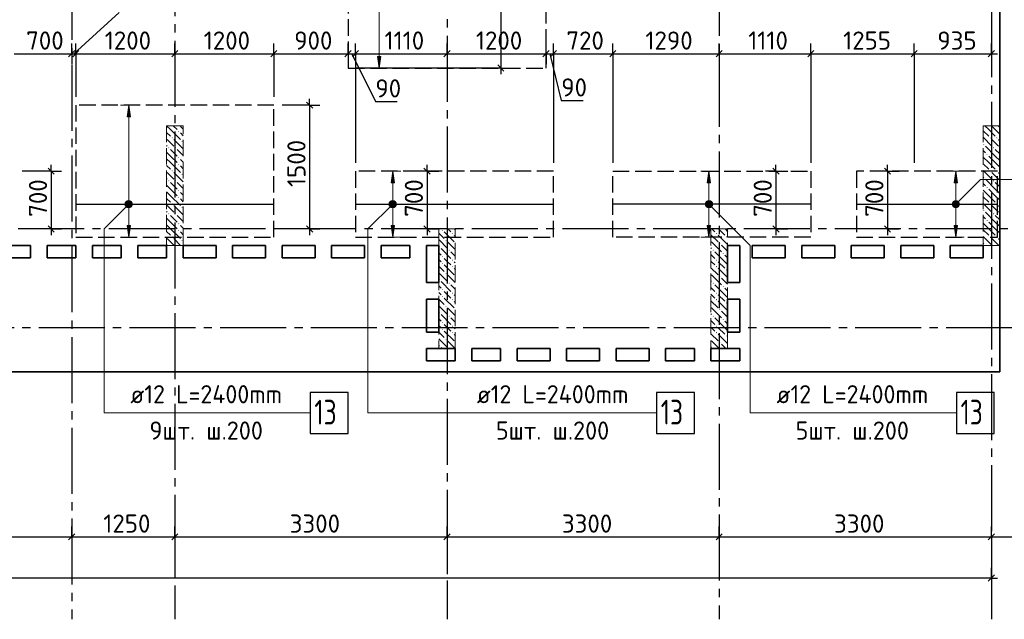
# Model space of a CAD drawing. Header units: millimetres. Extents: x 40580 to 1930067, y -240640 to 81020.
# Tile 226 of 246: x 736591 to 748529, y -233251 to -225986. Entities that reach past the tile are written whole.
import ezdxf

# ---------------------------------------------------------------- set-up
doc = ezdxf.new("R2010")
doc.units = ezdxf.units.MM
for name, pattern in [('______2', [270, 200, -70]), ('______5', [1100, 800, -100, 100, -100]), ('CENTER', [2, 1.25, -0.25, 0.25, -0.25])]:
    doc.linetypes.add(name, pattern=pattern)
for name, color, linetype, lineweight in [('Standard', 7, 'Continuous', 25), ('ДОП Верх по Х', 7, 'Continuous', 25), ('ЖБ Перекрытие верхний уровень', 7, 'Continuous', 35), ('ОСИ', 7, 'CENTER', 15), ('Позиционная метка номер позиции', 7, 'Continuous', 13), ('Примечания', 7, 'Continuous', 13)]:
    doc.layers.add(name, color=color, linetype=linetype, lineweight=lineweight)
doc.layers.add('ЖБ Пилон', color=7, linetype='______2', lineweight=13, true_color=0xa0a0a0)
doc.styles.add('ISOCPEUR', font='isocpeur.ttf')

msp = doc.modelspace()

# ---------------------------------------------------------------- hatches: boundary and pattern name
at = {"layer": 'ДОП Верх по Х', "linetype": 'Continuous', "lineweight": 13, "transparency": 33554687}
for points in [[(740969.1, -226431.3), (740949.1, -226571.3), (740929.1, -226431.3)], [(737933.3, -228481.3), (737913.3, -228621.3), (737893.3, -228481.3)], [(741133.3, -228481.3), (741113.3, -228621.3), (741093.3, -228481.3)], [(744967.4, -228481.3), (744947.4, -228621.3), (744927.4, -228481.3)], [(747961.3, -228481.3), (747941.3, -228621.3), (747921.3, -228481.3)]]:
    msp.add_hatch(color=7, dxfattribs=at).paths.add_polyline_path(points, flags=16)
for points in [[(737933.3, -227161.3), (737913.3, -227021.3), (737893.3, -227161.3)], [(741133.3, -227961.3), (741113.3, -227821.3), (741093.3, -227961.3)], [(744967.4, -227961.3), (744947.4, -227821.3), (744927.4, -227961.3)], [(747961.3, -227961.3), (747941.3, -227821.3), (747921.3, -227961.3)], [(737875.8, -228221.3), (737950.8, -228221.3), (737945.5, -228202.5)], [(737875.8, -228221.3), (737945.5, -228202.5), (737881.1, -228202.5)], [(737881.1, -228240), (737950.8, -228221.3), (737875.8, -228221.3)], [(737881.1, -228202.5), (737945.5, -228202.5), (737932.1, -228189)], [(737881.1, -228202.5), (737932.1, -228189), (737894.6, -228189)], [(737881.1, -228240), (737945.5, -228240), (737950.8, -228221.3)], [(737894.6, -228253.5), (737945.5, -228240), (737881.1, -228240)], [(737894.6, -228189), (737932.1, -228189), (737913.3, -228183.8)], [(737894.6, -228253.5), (737932.1, -228253.5), (737945.5, -228240)], [(741075.8, -228221.3), (741150.8, -228221.3), (741145.6, -228202.5)], [(741075.8, -228221.3), (741145.6, -228202.5), (741081.1, -228202.5)], [(741081.1, -228240), (741150.8, -228221.3), (741075.8, -228221.3)], [(741081.1, -228202.5), (741145.6, -228202.5), (741132.1, -228189)], [(741081.1, -228202.5), (741132.1, -228189), (741094.6, -228189)], [(741081.1, -228240), (741145.6, -228240), (741150.8, -228221.3)], [(741094.6, -228253.5), (741145.6, -228240), (741081.1, -228240)], [(741094.6, -228189), (741132.1, -228189), (741113.3, -228183.8)], [(741094.6, -228253.5), (741132.1, -228253.5), (741145.6, -228240)], [(744909.9, -228221.3), (744984.9, -228221.3), (744979.7, -228202.5)], [(744909.9, -228221.3), (744979.7, -228202.5), (744915.2, -228202.5)], [(744915.2, -228240), (744984.9, -228221.3), (744909.9, -228221.3)], [(744915.2, -228202.5), (744979.7, -228202.5), (744966.2, -228189)], [(744915.2, -228202.5), (744966.2, -228189), (744928.7, -228189)], [(744915.2, -228240), (744979.7, -228240), (744984.9, -228221.3)], [(744928.7, -228253.5), (744979.7, -228240), (744915.2, -228240)], [(744928.7, -228189), (744966.2, -228189), (744947.4, -228183.8)], [(744928.7, -228253.5), (744966.2, -228253.5), (744979.7, -228240)], [(747903.8, -228221.3), (747978.8, -228221.3), (747973.6, -228202.5)], [(747903.8, -228221.3), (747973.6, -228202.5), (747909.1, -228202.5)], [(747909.1, -228240), (747978.8, -228221.3), (747903.8, -228221.3)], [(747909.1, -228202.5), (747973.6, -228202.5), (747960.1, -228189)], [(747909.1, -228202.5), (747960.1, -228189), (747922.6, -228189)], [(747909.1, -228240), (747973.6, -228240), (747978.8, -228221.3)], [(747922.6, -228253.5), (747973.6, -228240), (747909.1, -228240)], [(747922.6, -228189), (747960.1, -228189), (747941.3, -228183.8)], [(747922.6, -228253.5), (747960.1, -228253.5), (747973.6, -228240)], [(737932.1, -228253.5), (737894.6, -228253.5), (737913.3, -228258.8)], [(741132.1, -228253.5), (741094.6, -228253.5), (741113.3, -228258.8)], [(744966.2, -228253.5), (744928.7, -228253.5), (744947.4, -228258.8)], [(747960.1, -228253.5), (747922.6, -228253.5), (747941.3, -228258.8)]]:
    msp.add_hatch(color=7, dxfattribs=at).paths.add_polyline_path(points)
at = {"layer": 'ЖБ Пилон', "linetype": 'Continuous', "lineweight": -3, "transparency": 33554687}
for points in [[(738512.8, -227338.2), (738519.3, -227331.7), (738525.8, -227338.2), (738519.3, -227344.7)], [(738432.8, -227418.2), (738439.3, -227411.7), (738445.8, -227418.2), (738439.3, -227424.7)], [(738552.8, -227458.2), (738559.3, -227451.7), (738565.8, -227458.2), (738559.3, -227464.7)], [(748272.8, -227498.2), (748279.3, -227491.7), (748285.8, -227498.2), (748279.3, -227504.7)], [(748352.8, -227418.2), (748359.3, -227411.7), (748365.8, -227418.2), (748359.3, -227424.7)], [(748432.8, -227418.2), (748439.3, -227411.7), (748445.8, -227418.2), (748439.3, -227424.7)], [(738392.8, -227538.2), (738399.3, -227531.7), (738405.8, -227538.2), (738399.3, -227544.7)], [(738472.8, -227538.2), (738479.3, -227531.7), (738485.8, -227538.2), (738479.3, -227544.7)], [(748312.8, -227618.2), (748319.3, -227611.7), (748325.8, -227618.2), (748319.3, -227624.7)], [(748392.8, -227538.2), (748399.3, -227531.7), (748405.8, -227538.2), (748399.3, -227544.7)], [(738512.8, -227658.2), (738519.3, -227651.7), (738525.8, -227658.2), (738519.3, -227664.7)], [(738512.8, -227738.2), (738519.3, -227731.7), (738525.8, -227738.2), (738519.3, -227744.7)], [(738432.8, -227818.2), (738439.3, -227811.7), (738445.8, -227818.2), (738439.3, -227824.7)], [(738552.8, -227858.2), (738559.3, -227851.7), (738565.8, -227858.2), (738559.3, -227864.7)], [(748352.8, -227818.2), (748359.3, -227811.7), (748365.8, -227818.2), (748359.3, -227824.7)], [(748432.8, -227818.2), (748439.3, -227811.7), (748445.8, -227818.2), (748439.3, -227824.7)], [(738392.8, -227938.2), (738399.3, -227931.7), (738405.8, -227938.2), (738399.3, -227944.7)], [(738472.8, -227938.2), (738479.3, -227931.7), (738485.8, -227938.2), (738479.3, -227944.7)], [(748272.8, -227898.2), (748279.3, -227891.7), (748285.8, -227898.2), (748279.3, -227904.7)], [(748392.8, -227938.2), (748399.3, -227931.7), (748405.8, -227938.2), (748399.3, -227944.7)], [(738512.8, -228058.2), (738519.3, -228051.7), (738525.8, -228058.2), (738519.3, -228064.7)], [(748312.8, -228018.2), (748319.3, -228011.7), (748325.8, -228018.2), (748319.3, -228024.7)], [(738432.8, -228218.2), (738439.3, -228211.7), (738445.8, -228218.2), (738439.3, -228224.7)], [(738512.8, -228138.2), (738519.3, -228131.7), (738525.8, -228138.2), (738519.3, -228144.7)], [(748352.8, -228218.2), (748359.3, -228211.7), (748365.8, -228218.2), (748359.3, -228224.7)], [(748432.8, -228218.2), (748439.3, -228211.7), (748445.8, -228218.2), (748439.3, -228224.7)], [(738392.8, -228338.2), (738399.3, -228331.7), (738405.8, -228338.2), (738399.3, -228344.7)], [(738472.8, -228338.2), (738479.3, -228331.7), (738485.8, -228338.2), (738479.3, -228344.7)], [(738552.8, -228258.2), (738559.3, -228251.7), (738565.8, -228258.2), (738559.3, -228264.7)], [(748272.8, -228298.2), (748279.3, -228291.7), (748285.8, -228298.2), (748279.3, -228304.7)], [(748392.8, -228338.2), (748399.3, -228331.7), (748405.8, -228338.2), (748399.3, -228344.7)], [(738512.8, -228458.2), (738519.3, -228451.7), (738525.8, -228458.2), (738519.3, -228464.7)], [(748312.8, -228418.2), (748319.3, -228411.7), (748325.8, -228418.2), (748319.3, -228424.7)], [(738512.8, -228538.2), (738519.3, -228531.7), (738525.8, -228538.2), (738519.3, -228544.7)], [(741712.8, -228538.2), (741719.3, -228531.7), (741725.8, -228538.2), (741719.3, -228544.7)], [(741832.8, -228578.2), (741839.3, -228571.7), (741845.8, -228578.2), (741839.3, -228584.7)], [(745032.8, -228578.2), (745039.3, -228571.7), (745045.8, -228578.2), (745039.3, -228584.7)], [(738432.8, -228618.2), (738439.3, -228611.7), (738445.8, -228618.2), (738439.3, -228624.7)], [(738552.8, -228658.2), (738559.3, -228651.7), (738565.8, -228658.2), (738559.3, -228664.7)], [(741752.8, -228658.2), (741759.3, -228651.7), (741765.8, -228658.2), (741759.3, -228664.7)], [(745072.8, -228698.2), (745079.3, -228691.7), (745085.8, -228698.2), (745079.3, -228704.7)], [(745152.8, -228618.2), (745159.3, -228611.7), (745165.8, -228618.2), (745159.3, -228624.7)], [(748272.8, -228698.2), (748279.3, -228691.7), (748285.8, -228698.2), (748279.3, -228704.7)], [(748352.8, -228618.2), (748359.3, -228611.7), (748365.8, -228618.2), (748359.3, -228624.7)], [(748432.8, -228618.2), (748439.3, -228611.7), (748445.8, -228618.2), (748439.3, -228624.7)], [(741672.8, -228738.2), (741679.3, -228731.7), (741685.8, -228738.2), (741679.3, -228744.7)], [(741792.8, -228778.2), (741799.3, -228771.7), (741805.8, -228778.2), (741799.3, -228784.7)], [(744992.8, -228778.2), (744999.3, -228771.7), (745005.8, -228778.2), (744999.3, -228784.7)], [(745112.8, -228818.2), (745119.3, -228811.7), (745125.8, -228818.2), (745119.3, -228824.7)], [(741712.8, -228858.2), (741719.3, -228851.7), (741725.8, -228858.2), (741719.3, -228864.7)], [(741712.8, -228938.2), (741719.3, -228931.7), (741725.8, -228938.2), (741719.3, -228944.7)], [(741832.8, -228898.2), (741839.3, -228891.7), (741845.8, -228898.2), (741839.3, -228904.7)], [(745032.8, -228898.2), (745039.3, -228891.7), (745045.8, -228898.2), (745039.3, -228904.7)], [(741752.8, -229058.2), (741759.3, -229051.7), (741765.8, -229058.2), (741759.3, -229064.7)], [(741832.8, -228978.2), (741839.3, -228971.7), (741845.8, -228978.2), (741839.3, -228984.7)], [(745032.8, -228978.2), (745039.3, -228971.7), (745045.8, -228978.2), (745039.3, -228984.7)], [(745152.8, -229018.2), (745159.3, -229011.7), (745165.8, -229018.2), (745159.3, -229024.7)], [(741672.8, -229138.2), (741679.3, -229131.7), (741685.8, -229138.2), (741679.3, -229144.7)], [(741792.8, -229178.2), (741799.3, -229171.7), (741805.8, -229178.2), (741799.3, -229184.7)], [(744992.8, -229178.2), (744999.3, -229171.7), (745005.8, -229178.2), (744999.3, -229184.7)], [(745072.8, -229098.2), (745079.3, -229091.7), (745085.8, -229098.2), (745079.3, -229104.7)], [(741712.8, -229258.2), (741719.3, -229251.7), (741725.8, -229258.2), (741719.3, -229264.7)], [(741832.8, -229298.2), (741839.3, -229291.7), (741845.8, -229298.2), (741839.3, -229304.7)], [(745032.8, -229298.2), (745039.3, -229291.7), (745045.8, -229298.2), (745039.3, -229304.7)], [(745112.8, -229218.2), (745119.3, -229211.7), (745125.8, -229218.2), (745119.3, -229224.7)], [(741712.8, -229338.2), (741719.3, -229331.7), (741725.8, -229338.2), (741719.3, -229344.7)], [(741832.8, -229378.2), (741839.3, -229371.7), (741845.8, -229378.2), (741839.3, -229384.7)], [(745032.8, -229378.2), (745039.3, -229371.7), (745045.8, -229378.2), (745039.3, -229384.7)], [(745152.8, -229418.2), (745159.3, -229411.7), (745165.8, -229418.2), (745159.3, -229424.7)], [(741672.8, -229538.2), (741679.3, -229531.7), (741685.8, -229538.2), (741679.3, -229544.7)], [(741752.8, -229458.2), (741759.3, -229451.7), (741765.8, -229458.2), (741759.3, -229464.7)], [(745072.8, -229498.2), (745079.3, -229491.7), (745085.8, -229498.2), (745079.3, -229504.7)], [(741712.8, -229658.2), (741719.3, -229651.7), (741725.8, -229658.2), (741719.3, -229664.7)], [(741792.8, -229578.2), (741799.3, -229571.7), (741805.8, -229578.2), (741799.3, -229584.7)], [(744992.8, -229578.2), (744999.3, -229571.7), (745005.8, -229578.2), (744999.3, -229584.7)], [(745112.8, -229618.2), (745119.3, -229611.7), (745125.8, -229618.2), (745119.3, -229624.7)], [(741712.8, -229738.2), (741719.3, -229731.7), (741725.8, -229738.2), (741719.3, -229744.7)], [(741832.8, -229698.2), (741839.3, -229691.7), (741845.8, -229698.2), (741839.3, -229704.7)], [(741832.8, -229778.2), (741839.3, -229771.7), (741845.8, -229778.2), (741839.3, -229784.7)], [(745032.8, -229698.2), (745039.3, -229691.7), (745045.8, -229698.2), (745039.3, -229704.7)], [(745032.8, -229778.2), (745039.3, -229771.7), (745045.8, -229778.2), (745039.3, -229784.7)], [(741752.8, -229858.2), (741759.3, -229851.7), (741765.8, -229858.2), (741759.3, -229864.7)], [(745072.8, -229898.2), (745079.3, -229891.7), (745085.8, -229898.2), (745079.3, -229904.7)], [(745152.8, -229818.2), (745159.3, -229811.7), (745165.8, -229818.2), (745159.3, -229824.7)], [(741672.8, -229938.2), (741679.3, -229931.7), (741685.8, -229938.2), (741679.3, -229944.7)]]:
    msp.add_hatch(color=7, dxfattribs=at).paths.add_polyline_path(points, flags=16)
at = {"layer": 'Позиционная метка номер позиции', "linetype": 'Continuous', "lineweight": 13, "transparency": 33554687}
for points in [[(737945.1, -228253.1), (737881.5, -228189.5), (737870, -228209.8)], [(737945.1, -228253.1), (737870, -228209.8), (737924.8, -228264.6)], [(737924.8, -228264.6), (737870, -228209.8), (737870, -228232.7)], [(737924.8, -228264.6), (737870, -228232.7), (737901.9, -228264.6)], [(737901.9, -228264.6), (737870, -228232.7), (737881.5, -228253.1)], [(737956.6, -228232.7), (737901.9, -228178), (737881.5, -228189.5)], [(737956.6, -228232.7), (737881.5, -228189.5), (737945.1, -228253.1)], [(737956.6, -228209.8), (737924.8, -228178), (737901.9, -228178)], [(737956.6, -228209.8), (737901.9, -228178), (737956.6, -228232.7)], [(737924.8, -228178), (737956.6, -228209.8), (737945.1, -228189.5)], [(741145.1, -228253.1), (741081.5, -228189.5), (741070, -228209.8)], [(741145.1, -228253.1), (741070, -228209.8), (741124.8, -228264.6)], [(741124.8, -228264.6), (741070, -228209.8), (741070, -228232.7)], [(741124.8, -228264.6), (741070, -228232.7), (741101.8, -228264.6)], [(741101.8, -228264.6), (741070, -228232.7), (741081.5, -228253.1)], [(741156.6, -228232.7), (741101.8, -228178), (741081.5, -228189.5)], [(741156.6, -228232.7), (741081.5, -228189.5), (741145.1, -228253.1)], [(741156.6, -228209.8), (741124.8, -228178), (741101.8, -228178)], [(741156.6, -228209.8), (741101.8, -228178), (741156.6, -228232.7)], [(741124.8, -228178), (741156.6, -228209.8), (741145.1, -228189.5)], [(744904.2, -228209.8), (744936, -228178), (744915.6, -228189.5)], [(744936, -228178), (744904.2, -228209.8), (744904.2, -228232.7)], [(744936, -228178), (744904.2, -228232.7), (744958.9, -228178)], [(744958.9, -228178), (744904.2, -228232.7), (744915.6, -228253.1)], [(744958.9, -228178), (744915.6, -228253.1), (744979.3, -228189.5)], [(744979.3, -228189.5), (744915.6, -228253.1), (744936, -228264.6)], [(744979.3, -228189.5), (744936, -228264.6), (744990.7, -228209.8)], [(744990.7, -228209.8), (744936, -228264.6), (744958.9, -228264.6)], [(744990.7, -228209.8), (744958.9, -228264.6), (744990.7, -228232.7)], [(744990.7, -228232.7), (744958.9, -228264.6), (744979.3, -228253.1)], [(747898, -228209.8), (747973.1, -228253.1), (747909.5, -228189.5)], [(747898, -228232.7), (747952.8, -228264.6), (747898, -228209.8)], [(747898, -228209.8), (747952.8, -228264.6), (747973.1, -228253.1)], [(747929.8, -228264.6), (747898, -228232.7), (747909.5, -228253.1)], [(747898, -228232.7), (747929.8, -228264.6), (747952.8, -228264.6)], [(747909.5, -228189.5), (747984.6, -228232.7), (747929.8, -228178)], [(747909.5, -228189.5), (747973.1, -228253.1), (747984.6, -228232.7)], [(747929.8, -228178), (747984.6, -228232.7), (747984.6, -228209.8)], [(747929.8, -228178), (747984.6, -228209.8), (747952.8, -228178)], [(747952.8, -228178), (747984.6, -228209.8), (747973.1, -228189.5)]]:
    msp.add_hatch(color=7, dxfattribs=at).paths.add_polyline_path(points)

# ---------------------------------------------------------------- linework, layer by layer
at = {"layer": 'Standard', "color": 7, "linetype": 'Continuous', "lineweight": -3, "transparency": 33554687}
for p, q in [((742425.2, -225171.3), (742425.2, -226571.3)), ((737247.3, -226398.2), (737797.3, -225898.2)), ((736522.3, -226398.2), (737222.3, -226398.2)), ((737222.3, -226398.2), (737272.3, -226398.2)), ((737272.3, -226398.2), (738472.3, -226398.2)), ((738472.3, -226398.2), (739672.3, -226398.2)), ((739672.3, -226398.2), (740572.3, -226398.2)), ((740572.3, -226398.2), (740662.3, -226398.2)), ((740617.3, -226398.2), (740903.1, -226978.2)), ((740662.3, -226398.2), (741772.3, -226398.2)), ((741772.3, -226398.2), (742972.3, -226398.2)), ((742972.3, -226398.2), (743062.3, -226398.2)), ((743017.3, -226398.2), (743156.9, -226966.5)), ((743062.3, -226398.2), (743782.3, -226398.2)), ((743782.3, -226398.2), (745072.3, -226398.2)), ((745072.3, -226398.2), (746182.3, -226398.2)), ((746182.3, -226398.2), (747435.3, -226398.2)), ((747435.3, -226398.2), (748372.3, -226398.2)), ((748372.3, -226398.2), (748447.3, -226398.2)), ((742425.2, -226571.3), (742425.2, -226646.3)), ((740106.5, -227021.3), (740106.5, -226946.3)), ((740903.1, -226978.2), (741169, -226978.2)), ((743156.9, -226966.5), (743422.8, -226966.5)), ((736972.9, -227821.3), (736972.9, -227746.3)), ((741530.1, -227821.3), (741530.1, -227746.3)), ((745760.1, -227821.3), (745760.1, -227746.3)), ((747113.1, -227821.3), (747113.1, -227746.3)), ((736972.9, -228521.3), (736972.9, -228596.3)), ((740106.5, -228521.3), (740106.5, -228596.3)), ((741530.1, -228521.3), (741530.1, -228596.3)), ((745760.1, -228521.3), (745760.1, -228596.3)), ((747113.1, -228521.3), (747113.1, -228596.3)), ((731722.3, -232251.3), (737222.3, -232251.3)), ((737222.3, -232251.3), (738472.3, -232251.3)), ((738472.3, -232251.3), (741772.3, -232251.3)), ((741772.3, -232251.3), (745072.3, -232251.3)), ((745072.3, -232251.3), (748372.3, -232251.3)), ((748372.3, -232251.3), (748622.3, -232251.3)), ((748372.3, -232751.3), (723322.3, -232751.3)), ((748372.3, -232751.3), (748447.3, -232751.3))]:
    msp.add_line(p, q, dxfattribs=at)
at = {"layer": 'Standard', "color": 251, "linetype": 'Continuous', "lineweight": -3, "true_color": 0x656565, "transparency": 33554687}
for p, q in [((737222.3, -226398.2), (737222.3, -226273.2)), ((737272.3, -226398.2), (737272.3, -226273.2)), ((738472.3, -226398.2), (738472.3, -226273.2)), ((739672.3, -226398.2), (739672.3, -226273.2)), ((740572.3, -226398.2), (740572.3, -226273.2)), ((740662.3, -226398.2), (740662.3, -226273.2)), ((741772.3, -226398.2), (741772.3, -226273.2)), ((742972.3, -226398.2), (742972.3, -226273.2)), ((743062.3, -226398.2), (743062.3, -226273.2)), ((743782.3, -226398.2), (743782.3, -226273.2)), ((745072.3, -226398.2), (745072.3, -226273.2)), ((746182.3, -226398.2), (746182.3, -226273.2)), ((747435.3, -226398.2), (747435.3, -226273.2)), ((748372.3, -226398.2), (748372.3, -226273.2)), ((737222.3, -226398.2), (737222.3, -226523.2)), ((737222.3, -226398.2), (737222.3, -226398.2)), ((737272.3, -226398.2), (737272.3, -226523.2)), ((738472.3, -226398.2), (738472.3, -226523.2)), ((738472.3, -226398.2), (738472.3, -226398.2)), ((739672.3, -226398.2), (739672.3, -226523.2)), ((740572.3, -226398.2), (740572.3, -226523.2)), ((740572.3, -226398.2), (740572.3, -226398.2)), ((740662.3, -226398.2), (740662.3, -226523.2)), ((741772.3, -226398.2), (741772.3, -226523.2)), ((741772.3, -226398.2), (741772.3, -226398.2)), ((742972.3, -226398.2), (742972.3, -226523.2)), ((742972.3, -226398.2), (742972.3, -226398.2)), ((743062.3, -226398.2), (743062.3, -226523.2)), ((743782.3, -226398.2), (743782.3, -226523.2)), ((743782.3, -226398.2), (743782.3, -227721.3)), ((745072.3, -226398.2), (745072.3, -226523.2)), ((745072.3, -226398.2), (745072.3, -226414.2)), ((746182.3, -226398.2), (746182.3, -226523.2)), ((746182.3, -226398.2), (746182.3, -227721.3)), ((747435.3, -226398.2), (747435.3, -226523.2)), ((747435.3, -226398.2), (747435.3, -227721.3)), ((748372.3, -226398.2), (748372.3, -226523.2)), ((748372.3, -226398.2), (748372.3, -226398.2)), ((742425.2, -226571.3), (740672.3, -226571.3)), ((742425.2, -226571.3), (742300.2, -226571.3)), ((742425.2, -226571.3), (742550.2, -226571.3)), ((740106.5, -227021.3), (739772.3, -227021.3)), ((740106.5, -227021.3), (739981.5, -227021.3)), ((740106.5, -227021.3), (740231.5, -227021.3)), ((736972.9, -227821.3), (736622.3, -227821.3)), ((736972.9, -227821.3), (736847.9, -227821.3)), ((736972.9, -227821.3), (737097.9, -227821.3)), ((741530.1, -227821.3), (741405.1, -227821.3)), ((741530.1, -227821.3), (741655.1, -227821.3)), ((741530.1, -227821.3), (741672.3, -227821.3)), ((745760.1, -227821.3), (745635.1, -227821.3)), ((745760.1, -227821.3), (745885.1, -227821.3)), ((747113.1, -227821.3), (746988.1, -227821.3)), ((747113.1, -227821.3), (747238.1, -227821.3)), ((736972.9, -228521.3), (736622.3, -228521.3)), ((736972.9, -228521.3), (736847.9, -228521.3)), ((736972.9, -228521.3), (737097.9, -228521.3)), ((740106.5, -228521.3), (739772.3, -228521.3)), ((740106.5, -228521.3), (739981.5, -228521.3)), ((740106.5, -228521.3), (740231.5, -228521.3)), ((741530.1, -228521.3), (741405.1, -228521.3)), ((741530.1, -228521.3), (741655.1, -228521.3)), ((741530.1, -228521.3), (741672.3, -228521.3)), ((745760.1, -228521.3), (745635.1, -228521.3)), ((745760.1, -228521.3), (745885.1, -228521.3)), ((745760.1, -228521.3), (745902.3, -228521.3)), ((747113.1, -228521.3), (746988.1, -228521.3)), ((747113.1, -228521.3), (747238.1, -228521.3)), ((747113.1, -228521.3), (747255.3, -228521.3)), ((737222.3, -232251.3), (737222.3, -232126.3)), ((738472.3, -232251.3), (738472.3, -232126.3)), ((741772.3, -232251.3), (741772.3, -232126.3)), ((745072.3, -232251.3), (745072.3, -232126.3)), ((748372.3, -232251.3), (748372.3, -232126.3)), ((737222.3, -232251.3), (737222.3, -232376.3)), ((737222.3, -232251.3), (737222.3, -232703.5)), ((738472.3, -232251.3), (738472.3, -232376.3)), ((738472.3, -232251.3), (738472.3, -232703.5)), ((741772.3, -232251.3), (741772.3, -232376.3)), ((741772.3, -232251.3), (741772.3, -232703.5)), ((745072.3, -232251.3), (745072.3, -232376.3)), ((745072.3, -232251.3), (745072.3, -232703.5)), ((748372.3, -232251.3), (748372.3, -232376.3)), ((748372.3, -232251.3), (748372.3, -232703.5)), ((748372.3, -232751.3), (748372.3, -232626.3)), ((748372.3, -232751.3), (748372.3, -232876.3)), ((748372.3, -232751.3), (748372.3, -232751.3))]:
    msp.add_line(p, q, dxfattribs=at)
at = {"layer": 'Standard', "color": 7, "linetype": 'Continuous', "lineweight": 25, "transparency": 33554687}
for p, q in [((737184.8, -226435.7), (737259.8, -226360.7)), ((737234.8, -226435.7), (737309.8, -226360.7)), ((738434.8, -226435.7), (738509.8, -226360.7)), ((739634.8, -226435.7), (739709.8, -226360.7)), ((740534.8, -226435.7), (740609.8, -226360.7)), ((740624.8, -226435.7), (740699.8, -226360.7)), ((741734.8, -226435.7), (741809.8, -226360.7)), ((742934.8, -226435.7), (743009.8, -226360.7)), ((743024.8, -226435.7), (743099.8, -226360.7)), ((743744.8, -226435.7), (743819.8, -226360.7)), ((745034.8, -226435.7), (745109.8, -226360.7)), ((746144.8, -226435.7), (746219.8, -226360.7)), ((747397.8, -226435.7), (747472.8, -226360.7)), ((748334.8, -226435.7), (748409.8, -226360.7)), ((742387.7, -226533.8), (742462.7, -226608.8)), ((740069, -226983.8), (740144, -227058.8)), ((736935.4, -227783.8), (737010.4, -227858.8)), ((741492.6, -227783.8), (741567.6, -227858.8)), ((745722.6, -227783.8), (745797.6, -227858.8)), ((747075.6, -227783.8), (747150.6, -227858.8)), ((736935.4, -228483.8), (737010.4, -228558.8)), ((740069, -228483.8), (740144, -228558.8)), ((741492.6, -228483.8), (741567.6, -228558.8)), ((745722.6, -228483.8), (745797.6, -228558.8)), ((747075.6, -228483.8), (747150.6, -228558.8)), ((737184.8, -232288.8), (737259.8, -232213.8)), ((738434.8, -232288.8), (738509.8, -232213.8)), ((741734.8, -232288.8), (741809.8, -232213.8)), ((745034.8, -232288.8), (745109.8, -232213.8)), ((748334.8, -232288.8), (748409.8, -232213.8)), ((748409.8, -232713.8), (748334.8, -232788.8))]:
    msp.add_line(p, q, dxfattribs=at)
at = {"layer": 'Standard', "color": 251, "linetype": 'Continuous', "lineweight": -3, "true_color": 0x656565, "transparency": 33554687}
for points in [[(737272.3, -226398.2), (737272.3, -226547.6), (737272.3, -226547.6), (737272.3, -226614.6), (737272.3, -226614.6), (737272.3, -226921.3)], [(739672.3, -226398.2), (739672.3, -226712.4), (739672.3, -226712.4), (739672.3, -226845.8), (739672.3, -226845.8), (739672.3, -226921.3)], [(740662.3, -226398.2), (740662.3, -226780.4), (740662.3, -226780.4), (740662.3, -226941.2), (740662.3, -226941.2), (740662.3, -227721.3)], [(743062.3, -226398.2), (743062.3, -226945.2), (743062.3, -226945.2), (743062.3, -227721.3)], [(745760.1, -227821.3), (745887.1, -227821.3), (745887.1, -227821.3), (745902.3, -227821.3)], [(747113.1, -227821.3), (747223.4, -227821.3), (747223.4, -227821.3), (747255.3, -227821.3)]]:
    msp.add_lwpolyline(points, dxfattribs=at)
at = {"layer": 'Standard', "color": 7, "linetype": 'Continuous', "lineweight": -3, "transparency": 33554687}
for points in [[(740106.5, -227021.3), (740106.5, -228017.5), (740106.5, -228017.5), (740106.5, -228521.3)], [(736972.9, -227821.3), (736972.9, -228394), (736972.9, -228394), (736972.9, -228521.3)], [(741530.1, -227821.3), (741530.1, -228368.1), (741530.1, -228368.1), (741530.1, -228521.3)], [(745760.1, -227821.3), (745760.1, -228325.8), (745760.1, -228325.8), (745760.1, -228521.3)], [(747113.1, -227821.3), (747113.1, -228305), (747113.1, -228305), (747113.1, -228521.3)]]:
    msp.add_lwpolyline(points, dxfattribs=at)
at = {"layer": 'ДОП Верх по Х', "color": 251, "linetype": 'Continuous', "lineweight": 13, "true_color": 0x494949, "transparency": 33554687}
for p, q in [((740949.1, -226431.3), (740949.1, -225801.3)), ((740949.1, -226571.3), (740929.1, -226431.3)), ((740929.1, -226431.3), (740969.1, -226431.3)), ((740969.1, -226431.3), (740949.1, -226571.3)), ((740949.1, -226571.3), (740849.1, -226571.3)), ((740949.1, -226571.3), (741049.1, -226571.3)), ((740949.1, -226571.3), (740949.1, -226571.3)), ((737913.3, -227021.3), (737813.3, -227021.3)), ((737913.3, -227021.3), (737893.3, -227161.3)), ((737933.3, -227161.3), (737913.3, -227021.3)), ((737913.3, -227021.3), (738013.3, -227021.3)), ((737913.3, -227021.3), (737913.3, -227021.3)), ((737893.3, -227161.3), (737933.3, -227161.3)), ((737913.3, -228191.3), (737913.3, -227161.3)), ((741113.3, -227821.3), (741013.3, -227821.3)), ((741113.3, -227821.3), (741093.3, -227961.3)), ((741133.3, -227961.3), (741113.3, -227821.3)), ((741113.3, -227821.3), (741213.3, -227821.3)), ((741113.3, -227821.3), (741113.3, -227821.3)), ((744947.4, -227821.3), (744847.4, -227821.3)), ((744947.4, -227821.3), (744927.4, -227961.3)), ((744967.4, -227961.3), (744947.4, -227821.3)), ((744947.4, -227821.3), (745047.4, -227821.3)), ((744947.4, -227821.3), (744947.4, -227821.3)), ((747941.3, -227821.3), (747841.3, -227821.3)), ((747941.3, -227821.3), (747921.3, -227961.3)), ((747961.3, -227961.3), (747941.3, -227821.3)), ((747941.3, -227821.3), (748041.3, -227821.3)), ((747941.3, -227821.3), (747941.3, -227821.3)), ((741093.3, -227961.3), (741133.3, -227961.3)), ((741113.3, -228191.3), (741113.3, -227961.3)), ((744927.4, -227961.3), (744967.4, -227961.3)), ((744947.4, -228191.3), (744947.4, -227961.3)), ((747921.3, -227961.3), (747961.3, -227961.3)), ((747941.3, -228191.3), (747941.3, -227961.3)), ((737875.8, -228221.3), (737875.8, -228221.3)), ((737950.8, -228221.3), (737950.8, -228221.3)), ((741075.8, -228221.3), (741075.8, -228221.3)), ((741150.8, -228221.3), (741150.8, -228221.3)), ((744909.9, -228221.3), (744909.9, -228221.3)), ((744984.9, -228221.3), (744984.9, -228221.3)), ((747903.8, -228221.3), (747903.8, -228221.3)), ((747978.8, -228221.3), (747978.8, -228221.3)), ((737913.3, -228481.3), (737913.3, -228251.3)), ((741113.3, -228481.3), (741113.3, -228251.3)), ((744947.4, -228481.3), (744947.4, -228251.3)), ((747941.3, -228481.3), (747941.3, -228251.3)), ((737913.3, -228621.3), (737893.3, -228481.3)), ((737893.3, -228481.3), (737933.3, -228481.3)), ((737933.3, -228481.3), (737913.3, -228621.3)), ((741113.3, -228621.3), (741093.3, -228481.3)), ((741093.3, -228481.3), (741133.3, -228481.3)), ((741133.3, -228481.3), (741113.3, -228621.3)), ((744947.4, -228621.3), (744927.4, -228481.3)), ((744927.4, -228481.3), (744967.4, -228481.3)), ((744967.4, -228481.3), (744947.4, -228621.3)), ((747941.3, -228621.3), (747921.3, -228481.3)), ((747921.3, -228481.3), (747961.3, -228481.3)), ((747961.3, -228481.3), (747941.3, -228621.3)), ((737913.3, -228621.3), (737813.3, -228621.3)), ((737913.3, -228621.3), (738013.3, -228621.3)), ((737913.3, -228621.3), (737913.3, -228621.3)), ((741113.3, -228621.3), (741013.3, -228621.3)), ((741113.3, -228621.3), (741213.3, -228621.3)), ((741113.3, -228621.3), (741113.3, -228621.3)), ((744947.4, -228621.3), (744847.4, -228621.3)), ((744947.4, -228621.3), (745047.4, -228621.3)), ((744947.4, -228621.3), (744947.4, -228621.3)), ((747941.3, -228621.3), (747841.3, -228621.3)), ((747941.3, -228621.3), (748041.3, -228621.3)), ((747941.3, -228621.3), (747941.3, -228621.3))]:
    msp.add_line(p, q, dxfattribs=at)
at = {"layer": 'ДОП Верх по Х', "color": 7, "linetype": 'Continuous', "lineweight": -3, "transparency": 33554687}
for p, q in [((737278.3, -228221.3), (739666.3, -228221.3)), ((740668.3, -228221.3), (743056.3, -228221.3)), ((746176.3, -228221.3), (743788.3, -228221.3)), ((746741.3, -228221.3), (748441.3, -228221.3))]:
    msp.add_line(p, q, dxfattribs=at)
at = {"layer": 'ДОП Верх по Х', "color": 7, "linetype": 'Continuous', "lineweight": 13, "transparency": 33554687}
for p, q in [((737913.3, -230751.3), (740021.3, -230751.3)), ((742113.3, -230751.3), (744221.3, -230751.3)), ((745747.4, -230751.3), (747855.4, -230751.3))]:
    msp.add_line(p, q, dxfattribs=at)
at = {"layer": 'ДОП Верх по Х', "color": 7, "linetype": 'Continuous', "lineweight": 25, "transparency": 33554687}
for points in [[(740113.3, -231001.3), (740573.3, -231001.3), (740573.3, -230501.3), (740113.3, -230501.3), (740113.3, -231001.3)], [(744313.3, -231001.3), (744773.3, -231001.3), (744773.3, -230501.3), (744313.3, -230501.3), (744313.3, -231001.3)], [(747947.4, -231001.3), (748407.4, -231001.3), (748407.4, -230501.3), (747947.4, -230501.3), (747947.4, -231001.3)]]:
    msp.add_lwpolyline(points, dxfattribs=at)
at = {"layer": 'ДОП Верх по Х', "color": 251, "linetype": 'Continuous', "lineweight": 13, "true_color": 0x494949, "transparency": 33554687}
for centre in [(737913.3, -228221.3), (741113.3, -228221.3), (744947.4, -228221.3), (747941.3, -228221.3)]:
    msp.add_circle(centre, 37.5, dxfattribs=at)
at = {"layer": 'ЖБ Перекрытие верхний уровень', "transparency": 33554687}
for p, q in [((748472.3, -230251.3), (748472.3, -215291.3)), ((736372.3, -228721.3), (736722.3, -228721.3)), ((736722.3, -228721.3), (736722.3, -228871.3)), ((736922.3, -228871.3), (736922.3, -228721.3)), ((736922.3, -228721.3), (737272.3, -228721.3)), ((737272.3, -228721.3), (737272.3, -228871.3)), ((737472.3, -228721.3), (737822.3, -228721.3)), ((737472.3, -228871.3), (737472.3, -228721.3)), ((737822.3, -228721.3), (737822.3, -228871.3)), ((738022.3, -228871.3), (738022.3, -228721.3)), ((738022.3, -228721.3), (738372.3, -228721.3)), ((738372.3, -228721.3), (738372.3, -228871.3)), ((738572.3, -228721.3), (738972.3, -228721.3)), ((738572.3, -228871.3), (738572.3, -228721.3)), ((738972.3, -228721.3), (738972.3, -228871.3)), ((739172.3, -228871.3), (739172.3, -228721.3)), ((739172.3, -228721.3), (739572.3, -228721.3)), ((739572.3, -228721.3), (739572.3, -228871.3)), ((739772.3, -228721.3), (740172.3, -228721.3)), ((739772.3, -228871.3), (739772.3, -228721.3)), ((740172.3, -228721.3), (740172.3, -228871.3)), ((740372.3, -228871.3), (740372.3, -228721.3)), ((740372.3, -228721.3), (740772.3, -228721.3)), ((740772.3, -228721.3), (740772.3, -228871.3)), ((740972.3, -228721.3), (741322.3, -228721.3)), ((740972.3, -228871.3), (740972.3, -228721.3)), ((741322.3, -228721.3), (741322.3, -228871.3)), ((741522.3, -229171.3), (741522.3, -228721.3)), ((741522.3, -228721.3), (741672.3, -228721.3)), ((741672.3, -228721.3), (741672.3, -229171.3)), ((745172.3, -229171.3), (745172.3, -228721.3)), ((745172.3, -228721.3), (745322.3, -228721.3)), ((745322.3, -228721.3), (745322.3, -229171.3)), ((745472.3, -228721.3), (745872.3, -228721.3)), ((745472.3, -228871.3), (745472.3, -228721.3)), ((745872.3, -228721.3), (745872.3, -228871.3)), ((746072.3, -228721.3), (746472.3, -228721.3)), ((746072.3, -228871.3), (746072.3, -228721.3)), ((746472.3, -228721.3), (746472.3, -228871.3)), ((746672.3, -228721.3), (747072.3, -228721.3)), ((746672.3, -228871.3), (746672.3, -228721.3)), ((747072.3, -228721.3), (747072.3, -228871.3)), ((747272.3, -228721.3), (747672.3, -228721.3)), ((747272.3, -228871.3), (747272.3, -228721.3)), ((747672.3, -228721.3), (747672.3, -228871.3)), ((747872.3, -228721.3), (748272.3, -228721.3)), ((747872.3, -228871.3), (747872.3, -228721.3)), ((748272.3, -228721.3), (748272.3, -228871.3)), ((736722.3, -228871.3), (736372.3, -228871.3)), ((737272.3, -228871.3), (736922.3, -228871.3)), ((737822.3, -228871.3), (737472.3, -228871.3)), ((738372.3, -228871.3), (738022.3, -228871.3)), ((738972.3, -228871.3), (738572.3, -228871.3)), ((739572.3, -228871.3), (739172.3, -228871.3)), ((740172.3, -228871.3), (739772.3, -228871.3)), ((740772.3, -228871.3), (740372.3, -228871.3)), ((741322.3, -228871.3), (740972.3, -228871.3)), ((745872.3, -228871.3), (745472.3, -228871.3)), ((746472.3, -228871.3), (746072.3, -228871.3)), ((747072.3, -228871.3), (746672.3, -228871.3)), ((747672.3, -228871.3), (747272.3, -228871.3)), ((748272.3, -228871.3), (747872.3, -228871.3)), ((741672.3, -229171.3), (741522.3, -229171.3)), ((745322.3, -229171.3), (745172.3, -229171.3)), ((741522.3, -229371.3), (741672.3, -229371.3)), ((741522.3, -229771.3), (741522.3, -229371.3)), ((741672.3, -229371.3), (741672.3, -229771.3)), ((745172.3, -229371.3), (745322.3, -229371.3)), ((745172.3, -229771.3), (745172.3, -229371.3)), ((745322.3, -229371.3), (745322.3, -229771.3)), ((741672.3, -229771.3), (741522.3, -229771.3)), ((745322.3, -229771.3), (745172.3, -229771.3)), ((741522.3, -230121.3), (741522.3, -229971.3)), ((741522.3, -229971.3), (741872.3, -229971.3)), ((741872.3, -229971.3), (741872.3, -230121.3)), ((742072.3, -229971.3), (742422.3, -229971.3)), ((742072.3, -230121.3), (742072.3, -229971.3)), ((742422.3, -229971.3), (742422.3, -230121.3)), ((742622.3, -230121.3), (742622.3, -229971.3)), ((742622.3, -229971.3), (743022.3, -229971.3)), ((743022.3, -229971.3), (743022.3, -230121.3)), ((743222.3, -229971.3), (743622.3, -229971.3)), ((743222.3, -230121.3), (743222.3, -229971.3)), ((743622.3, -229971.3), (743622.3, -230121.3)), ((743822.3, -230121.3), (743822.3, -229971.3)), ((743822.3, -229971.3), (744222.3, -229971.3)), ((744222.3, -229971.3), (744222.3, -230121.3)), ((744422.3, -230121.3), (744422.3, -229971.3)), ((744422.3, -229971.3), (744772.3, -229971.3)), ((744772.3, -229971.3), (744772.3, -230121.3)), ((744972.3, -230121.3), (744972.3, -229971.3)), ((744972.3, -229971.3), (745322.3, -229971.3)), ((745322.3, -229971.3), (745322.3, -230121.3)), ((741872.3, -230121.3), (741522.3, -230121.3)), ((742422.3, -230121.3), (742072.3, -230121.3)), ((743022.3, -230121.3), (742622.3, -230121.3)), ((743622.3, -230121.3), (743222.3, -230121.3)), ((744222.3, -230121.3), (743822.3, -230121.3)), ((744772.3, -230121.3), (744422.3, -230121.3)), ((745322.3, -230121.3), (744972.3, -230121.3)), ((733491.9, -230251.3), (748472.3, -230251.3))]:
    msp.add_line(p, q, dxfattribs=at)
at = {"layer": 'ЖБ Пилон', "color": 253, "linetype": '______2', "lineweight": 13, "true_color": 0xa0a0a0, "transparency": 33554687}
for p, q in [((738372.3, -227271.3), (738372.3, -228721.3)), ((738572.3, -227271.3), (738372.3, -227271.3)), ((738572.3, -228721.3), (738572.3, -227271.3)), ((748272.3, -227271.3), (748272.3, -228721.3)), ((748472.3, -227271.3), (748272.3, -227271.3)), ((748472.3, -228721.3), (748472.3, -227271.3)), ((741672.3, -228521.3), (741672.3, -229971.3)), ((741872.3, -228521.3), (741672.3, -228521.3)), ((741872.3, -229971.3), (741872.3, -228521.3)), ((744972.3, -228521.5), (744972.3, -229971.5)), ((745172.3, -228521.5), (744972.3, -228521.5)), ((745172.3, -229971.5), (745172.3, -228521.5)), ((738372.3, -228721.3), (738572.3, -228721.3)), ((748272.3, -228721.3), (748472.3, -228721.3)), ((741672.3, -229971.3), (741872.3, -229971.3)), ((744972.3, -229971.5), (745172.3, -229971.5))]:
    msp.add_line(p, q, dxfattribs=at)
at = {"layer": 'ЖБ Пилон', "color": 9, "linetype": 'Continuous', "lineweight": -3, "true_color": 0xc7c7c7, "transparency": 33554687}
for p, q in [((738372.4, -227271.3), (738419.3, -227318.2)), ((738452.4, -227271.3), (738499.3, -227318.2)), ((738572.3, -227311.2), (738539.3, -227278.2)), ((748339.3, -227318.2), (748292.4, -227271.3)), ((748372.4, -227271.3), (748419.3, -227318.2)), ((748452.4, -227271.3), (748472.3, -227291.2)), ((738372.3, -227351.2), (738419.3, -227398.2)), ((738419.3, -227318.2), (738539.3, -227438.2)), ((738539.3, -227358.2), (738572.3, -227391.2)), ((748272.3, -227331.2), (748339.3, -227398.2)), ((748339.3, -227318.2), (748419.3, -227398.2)), ((748419.3, -227318.2), (748472.3, -227371.2)), ((738372.3, -227511.2), (738379.3, -227518.2)), ((738419.3, -227478.2), (738379.3, -227438.2)), ((738459.3, -227518.2), (738419.3, -227478.2)), ((738459.3, -227438.2), (738572.3, -227551.2)), ((748272.3, -227411.2), (748379.3, -227518.2)), ((748419.3, -227638.2), (748299.3, -227518.2)), ((748419.3, -227478.2), (748379.3, -227438.2)), ((748459.3, -227518.2), (748419.3, -227478.2)), ((748459.3, -227438.2), (748472.3, -227451.2)), ((738419.3, -227638.2), (738372.3, -227591.2)), ((738419.3, -227558.2), (738499.3, -227638.2)), ((738419.3, -227638.2), (738499.3, -227718.2)), ((738499.3, -227558.2), (738572.3, -227631.2)), ((748272.3, -227571.2), (748299.3, -227598.2)), ((748339.3, -227638.2), (748419.3, -227718.2)), ((748419.3, -227558.2), (748472.3, -227611.2)), ((748419.3, -227638.2), (748472.3, -227691.2)), ((738372.3, -227671.2), (738419.3, -227718.2)), ((738372.3, -227751.2), (738419.3, -227798.2)), ((738419.3, -227718.2), (738539.3, -227838.2)), ((738572.3, -227711.2), (738539.3, -227678.2)), ((738539.3, -227758.2), (738572.3, -227791.2)), ((748339.3, -227718.2), (748272.3, -227651.2)), ((748272.3, -227731.2), (748339.3, -227798.2)), ((748339.3, -227718.2), (748419.3, -227798.2)), ((748419.3, -227718.2), (748472.3, -227771.2)), ((738419.3, -227878.2), (738379.3, -227838.2)), ((738459.3, -227918.2), (738419.3, -227878.2)), ((738459.3, -227838.2), (738572.3, -227951.2)), ((748272.3, -227811.2), (748379.3, -227918.2)), ((748419.3, -227878.2), (748379.3, -227838.2)), ((748459.3, -227918.2), (748419.3, -227878.2)), ((748459.3, -227838.2), (748472.3, -227851.2)), ((738372.3, -227911.2), (738379.3, -227918.2)), ((738419.3, -228038.2), (738372.3, -227991.2)), ((738419.3, -227958.2), (738499.3, -228038.2)), ((738499.3, -227958.2), (738572.3, -228031.2)), ((748272.3, -227971.2), (748299.3, -227998.2)), ((748419.3, -228038.2), (748299.3, -227918.2)), ((748419.3, -227958.2), (748472.3, -228011.2)), ((738372.3, -228071.2), (738419.3, -228118.2)), ((738419.3, -228038.2), (738499.3, -228118.2)), ((738419.3, -228118.2), (738539.3, -228238.2)), ((738572.3, -228111.2), (738539.3, -228078.2)), ((748339.3, -228118.2), (748272.3, -228051.2)), ((748339.3, -228038.2), (748419.3, -228118.2)), ((748339.3, -228118.2), (748419.3, -228198.2)), ((748419.3, -228038.2), (748472.3, -228091.2)), ((748419.3, -228118.2), (748472.3, -228171.2)), ((738372.3, -228151.2), (738419.3, -228198.2)), ((738419.3, -228278.2), (738379.3, -228238.2)), ((738459.3, -228238.2), (738572.3, -228351.2)), ((738539.3, -228158.2), (738572.3, -228191.2)), ((748272.3, -228131.2), (748339.3, -228198.2)), ((748272.3, -228211.2), (748379.3, -228318.2)), ((748419.3, -228278.2), (748379.3, -228238.2)), ((748459.3, -228238.2), (748472.3, -228251.2)), ((738372.3, -228311.2), (738379.3, -228318.2)), ((738459.3, -228318.2), (738419.3, -228278.2)), ((738419.3, -228358.2), (738499.3, -228438.2)), ((738499.3, -228358.2), (738572.3, -228431.2)), ((748419.3, -228438.2), (748299.3, -228318.2)), ((748459.3, -228318.2), (748419.3, -228278.2)), ((748419.3, -228358.2), (748472.3, -228411.2)), ((738419.3, -228438.2), (738372.3, -228391.2)), ((738372.3, -228471.2), (738419.3, -228518.2)), ((738419.3, -228438.2), (738499.3, -228518.2)), ((738572.3, -228511.2), (738539.3, -228478.2)), ((748272.3, -228371.2), (748299.3, -228398.2)), ((748339.3, -228518.2), (748272.3, -228451.2)), ((748339.3, -228438.2), (748419.3, -228518.2)), ((748419.3, -228438.2), (748472.3, -228491.2)), ((738372.3, -228551.2), (738419.3, -228598.2)), ((738419.3, -228518.2), (738539.3, -228638.2)), ((738539.3, -228558.2), (738572.3, -228591.2)), ((741672.3, -228571.2), (741739.3, -228638.2)), ((741739.3, -228558.2), (741859.3, -228678.2)), ((741819.3, -228558.2), (741782.4, -228521.3)), ((741859.3, -228598.2), (741872.3, -228611.2)), ((741862.4, -228521.3), (741872.3, -228531.2)), ((744972.3, -228591.2), (745059.3, -228678.2)), ((745019.3, -228558.2), (744982.6, -228521.5)), ((745059.3, -228598.2), (745172.3, -228711.2)), ((745062.6, -228521.5), (745139.3, -228598.2)), ((745142.6, -228521.5), (745172.3, -228551.2)), ((748272.3, -228531.2), (748339.3, -228598.2)), ((748339.3, -228518.2), (748419.3, -228598.2)), ((748419.3, -228518.2), (748472.3, -228571.2)), ((738372.3, -228711.2), (738379.3, -228718.2)), ((738419.3, -228678.2), (738379.3, -228638.2)), ((738459.3, -228718.2), (738419.3, -228678.2)), ((738459.3, -228638.2), (738542.4, -228721.3)), ((741672.3, -228651.2), (741779.3, -228758.2)), ((741779.3, -228678.2), (741872.3, -228771.2)), ((744979.3, -228678.2), (745099.3, -228798.2)), ((745172.3, -228791.2), (745099.3, -228718.2)), ((748272.3, -228611.2), (748379.3, -228718.2)), ((748302.4, -228721.3), (748299.3, -228718.2)), ((748419.3, -228678.2), (748379.3, -228638.2)), ((748459.3, -228718.2), (748419.3, -228678.2)), ((748459.3, -228638.2), (748472.3, -228651.2)), ((741672.3, -228811.2), (741699.3, -228838.2)), ((741699.3, -228758.2), (741819.3, -228878.2)), ((741872.3, -228851.2), (741819.3, -228798.2)), ((744972.3, -228751.2), (744979.3, -228758.2)), ((744972.3, -228831.2), (745019.3, -228878.2)), ((745139.3, -228918.2), (745019.3, -228798.2)), ((745139.3, -228838.2), (745172.3, -228871.2)), ((741672.3, -228891.2), (741699.3, -228918.2)), ((741779.3, -228918.2), (741739.3, -228878.2)), ((741739.3, -228958.2), (741859.3, -229078.2)), ((741819.3, -228958.2), (741779.3, -228918.2)), ((741859.3, -228918.2), (741872.3, -228931.2)), ((744979.3, -228918.2), (744972.3, -228911.2)), ((745019.3, -228958.2), (744979.3, -228918.2)), ((745059.3, -228918.2), (745139.3, -228998.2)), ((745139.3, -228918.2), (745172.3, -228951.2)), ((741672.3, -228971.2), (741739.3, -229038.2)), ((741672.3, -229051.2), (741779.3, -229158.2)), ((741779.3, -229078.2), (741872.3, -229171.2)), ((741859.3, -228998.2), (741872.3, -229011.2)), ((744972.3, -228991.2), (745059.3, -229078.2)), ((744979.3, -229078.2), (745099.3, -229198.2)), ((745059.3, -228998.2), (745172.3, -229111.2)), ((741699.3, -229158.2), (741819.3, -229278.2)), ((741872.3, -229251.2), (741819.3, -229198.2)), ((744972.3, -229151.2), (744979.3, -229158.2)), ((745139.3, -229318.2), (745019.3, -229198.2)), ((745172.3, -229191.2), (745099.3, -229118.2)), ((741672.3, -229211.2), (741699.3, -229238.2)), ((741672.3, -229291.2), (741699.3, -229318.2)), ((741779.3, -229318.2), (741739.3, -229278.2)), ((741819.3, -229358.2), (741779.3, -229318.2)), ((741859.3, -229318.2), (741872.3, -229331.2)), ((744972.3, -229231.2), (745019.3, -229278.2)), ((744979.3, -229318.2), (744972.3, -229311.2)), ((745019.3, -229358.2), (744979.3, -229318.2)), ((745059.3, -229318.2), (745139.3, -229398.2)), ((745139.3, -229238.2), (745172.3, -229271.2)), ((745139.3, -229318.2), (745172.3, -229351.2)), ((741672.3, -229371.2), (741739.3, -229438.2)), ((741739.3, -229358.2), (741859.3, -229478.2)), ((741859.3, -229398.2), (741872.3, -229411.2)), ((744972.3, -229391.2), (745059.3, -229478.2)), ((745059.3, -229398.2), (745172.3, -229511.2)), ((741672.3, -229451.2), (741779.3, -229558.2)), ((741779.3, -229478.2), (741872.3, -229571.2)), ((744972.3, -229551.2), (744979.3, -229558.2)), ((744979.3, -229478.2), (745099.3, -229598.2)), ((745172.3, -229591.2), (745099.3, -229518.2)), ((741672.3, -229611.2), (741699.3, -229638.2)), ((741699.3, -229558.2), (741819.3, -229678.2)), ((741872.3, -229651.2), (741819.3, -229598.2)), ((744972.3, -229631.2), (745019.3, -229678.2)), ((745139.3, -229718.2), (745019.3, -229598.2)), ((745139.3, -229638.2), (745172.3, -229671.2)), ((741672.3, -229691.2), (741699.3, -229718.2)), ((741672.3, -229771.2), (741739.3, -229838.2)), ((741779.3, -229718.2), (741739.3, -229678.2)), ((741739.3, -229758.2), (741859.3, -229878.2)), ((741819.3, -229758.2), (741779.3, -229718.2)), ((741859.3, -229718.2), (741872.3, -229731.2)), ((744979.3, -229718.2), (744972.3, -229711.2)), ((744972.3, -229791.2), (745059.3, -229878.2)), ((745019.3, -229758.2), (744979.3, -229718.2)), ((745059.3, -229718.2), (745139.3, -229798.2)), ((745139.3, -229718.2), (745172.3, -229751.2)), ((741672.3, -229851.2), (741779.3, -229958.2)), ((741779.3, -229878.2), (741872.3, -229971.2)), ((741859.3, -229798.2), (741872.3, -229811.2)), ((744979.3, -229878.2), (745072.6, -229971.5)), ((745059.3, -229798.2), (745172.3, -229911.2)), ((741699.3, -229958.2), (741712.4, -229971.3)), ((744972.3, -229951.2), (744979.3, -229958.2)), ((745152.6, -229971.5), (745099.3, -229918.2))]:
    msp.add_line(p, q, dxfattribs=at)
at = {"layer": 'ОСИ', "color": 8, "linetype": '______5', "lineweight": -3, "transparency": 33554687}
for p, q in [((737222.3, -182531.3), (737222.3, -233251.3)), ((745072.3, -214382.6), (745072.3, -233251.3)), ((748372.3, -214882.6), (748372.3, -233251.3)), ((741772.3, -215181.3), (741772.3, -233251.3)), ((738472.3, -217441.3), (738472.3, -233251.3)), ((749472.3, -228521.3), (718998.3, -228521.3)), ((748622.3, -229721.3), (718998.3, -229721.3))]:
    msp.add_line(p, q, dxfattribs=at)
at = {"layer": 'Позиционная метка номер позиции', "color": 7, "linetype": 'Continuous', "lineweight": 13, "transparency": 33554687}
for p, q in [((737881.5, -228189.5), (737881.5, -228189.5)), ((737945.1, -228189.5), (737945.1, -228189.5)), ((741081.5, -228189.5), (741081.5, -228189.5)), ((741145.1, -228189.5), (741145.1, -228189.5)), ((744915.6, -228189.5), (744915.6, -228189.5)), ((744979.3, -228189.5), (744979.3, -228189.5)), ((747909.5, -228189.5), (747909.5, -228189.5)), ((747973.1, -228189.5), (747973.1, -228189.5)), ((737881.5, -228253.1), (737881.5, -228253.1)), ((737945.1, -228253.1), (737945.1, -228253.1)), ((741081.5, -228253.1), (741081.5, -228253.1)), ((741145.1, -228253.1), (741145.1, -228253.1)), ((744915.6, -228253.1), (744915.6, -228253.1)), ((744979.3, -228253.1), (744979.3, -228253.1)), ((747909.5, -228253.1), (747909.5, -228253.1)), ((747973.1, -228253.1), (747973.1, -228253.1))]:
    msp.add_line(p, q, dxfattribs=at)
for points in [[(747941.3, -228221.3), (748241.3, -227921.3), (750972.3, -227921.3)], [(737913.3, -228221.3), (737613.3, -228521.3), (737613.3, -230751.3), (740113.3, -230751.3)], [(741113.3, -228221.3), (740813.3, -228521.3), (740813.3, -230751.3), (744313.3, -230751.3)], [(744947.4, -228221.3), (745447.4, -228721.3), (745447.4, -230751.3), (747947.4, -230751.3)]]:
    msp.add_lwpolyline(points, dxfattribs=at)
for centre in [(737913.3, -228221.3), (741113.3, -228221.3), (744947.4, -228221.3), (747941.3, -228221.3)]:
    msp.add_circle(centre, 45, dxfattribs=at)
at = {"layer": 'Примечания', "color": 7, "linetype": '______2', "lineweight": -3, "transparency": 33554687}
for p, q in [((740572.3, -225171.3), (740572.3, -226571.3)), ((742972.3, -226571.3), (742972.3, -225171.3)), ((740572.3, -226571.3), (742972.3, -226571.3)), ((739672.3, -227021.3), (737272.3, -227021.3)), ((737272.3, -227021.3), (737272.3, -228621.3)), ((739672.3, -228621.3), (739672.3, -227021.3)), ((743062.3, -227821.3), (740662.3, -227821.3)), ((740662.3, -227821.3), (740662.3, -228621.3)), ((743062.3, -228621.3), (743062.3, -227821.3)), ((743782.3, -227821.3), (746182.3, -227821.3)), ((743782.3, -228621.3), (743782.3, -227821.3)), ((746182.3, -227821.3), (746182.3, -228621.3)), ((748447.3, -227821.3), (746735.3, -227821.3)), ((746735.3, -227821.3), (746735.3, -228621.3)), ((748447.3, -228621.3), (748447.3, -227821.3)), ((737272.3, -228621.3), (739672.3, -228621.3)), ((740662.3, -228621.3), (743062.3, -228621.3)), ((746182.3, -228621.3), (743782.3, -228621.3)), ((746735.3, -228621.3), (748447.3, -228621.3))]:
    msp.add_line(p, q, dxfattribs=at)

# ---------------------------------------------------------------- texts
at = {"layer": 'Standard', "color": 7, "linetype": 'Continuous', "lineweight": 25, "transparency": 33554687, "char_height": 220, "attachment_point": 7, "style": 'ISOCPEUR'}
for s, insert, width in [('700', (736669, -226348.2), 531.973), ('1200', (737622.1, -226348.2), 625.741), ('1200', (738822.1, -226348.2), 625.741), ('900', (739919, -226348.2), 531.967), ('1110', (741014, -226348.2), 531.967), ('1200', (742122.1, -226348.2), 625.741), ('720', (743219, -226348.2), 531.96), ('1290', (744177.1, -226348.2), 625.741), ('1110', (745424, -226348.2), 531.967), ('1255', (746574.3, -226348.2), 594.589), ('935', (747716.2, -226348.2), 500.814), ('90', (740903.1, -226928.2), 391.299), ('90', (743156.9, -226916.5), 391.305), ('1250', (737604.9, -232201.2), 610.165), ('3300', (739864.3, -232201.3), 641.476), ('3300', (743164.3, -232201.3), 641.476), ('3300', (746464.3, -232201.3), 641.476)]:
    msp.add_mtext(s, dxfattribs=dict(at, insert=insert, width=width))
at = {"layer": 'Standard', "color": 7, "linetype": 'Continuous', "lineweight": 25, "transparency": 33554687, "char_height": 220, "attachment_point": 7, "rotation": 90, "style": 'ISOCPEUR'}
for s, insert, width in [('1500', (740056.4, -228013.7), 610.171), ('700', (736922.9, -228374.6), 531.96), ('700', (741480.1, -228374.6), 531.96), ('700', (745710.1, -228374.6), 531.96), ('700', (747063.1, -228374.6), 531.96)]:
    msp.add_mtext(s, dxfattribs=dict(at, insert=insert, width=width))
at = {"layer": 'ДОП Верх по Х', "color": 7, "linetype": 'Continuous', "lineweight": 13, "transparency": 33554687, "attachment_point": 7, "style": 'ISOCPEUR'}
for s, insert, char_height, width in [('\\W0.96;ø12 L=2400mm ', (737933.3, -230633.9), 220, 2173.901), ('\\W0.96;ø12 L=2400mm ', (742133.3, -230633.9), 220, 2173.888), ('\\W0.96;ø12 L=2400mm ', (745767.4, -230633.9), 220, 2173.888), ('\\W0.75;13', (740163.3, -230891.3), 300, 472.649), ('\\W0.75;13', (744363.3, -230891.3), 300, 472.649), ('\\W0.75;13', (747997.4, -230891.3), 300, 472.649), ('\\W0.97;9шт. ш.200 ', (738164.3, -231074), 220, 1713.203), ('\\W0.97;5шт. ш.200 ', (742364.3, -231074), 220, 1713.21), ('\\W0.97;5шт. ш.200 ', (745998.4, -231074), 220, 1713.197)]:
    msp.add_mtext(s, dxfattribs=dict(at, insert=insert, char_height=char_height, width=width))

doc.saveas('drawing.dxf')
